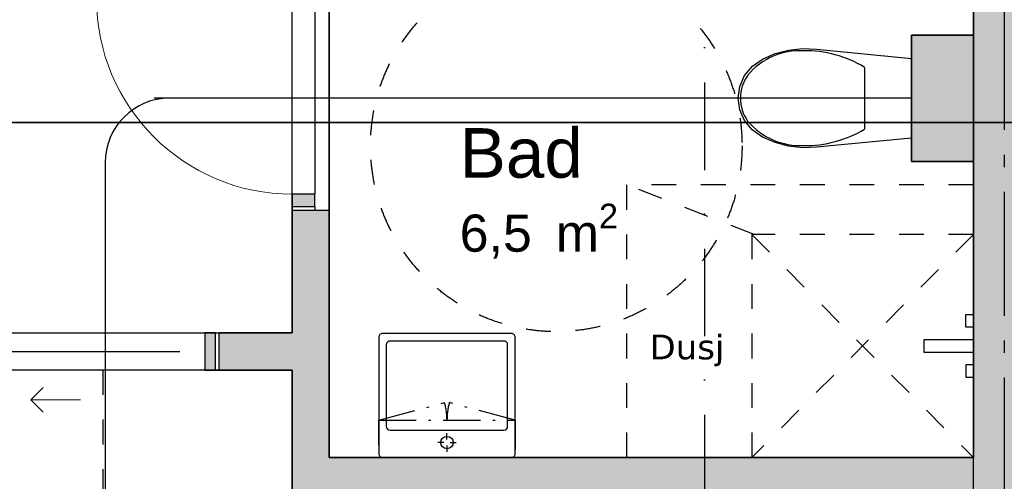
# Model space of a CAD drawing. Header units: millimetres. Extents: x 159314 to 204638, y 149488 to 189280.
# Tile 24 of 43: x 186683 to 190659, y 158485 to 160348. Entities that reach past the tile are written whole.
import ezdxf
from ezdxf.enums import TextEntityAlignment as Align

# ---------------------------------------------------------------- set-up
doc = ezdxf.new("R2010")
doc.units = ezdxf.units.MM
doc.header["$LTSCALE"] = 0.5
doc.header["$MEASUREMENT"] = 0
for name, pattern in [('Akselinje', [1500, 1000, -200, 100, -200]), ('Over snittplan', [520, 300, -100, 20, -100]), ('PLINE', [0]), ('Prikk & stiplet', [1340.555525, 705.555534, -352.777767, 0, -282.222223]), ('Stipling', [400, 200, -200])]:
    doc.linetypes.add(name, pattern=pattern)
for name, color, linetype in [('0(Nye konstruksjoner)', 7, 'Continuous'), ('24-- Innervegger (Skravur)(Nye konstruksjoner)', 7, 'Continuous'), ('24-- Innervegger(Nye konstruksjoner)', 7, 'Continuous'), ('244- Vinduer_ dører_ foldevegger(Nye konstruksjoner)', 7, 'Continuous'), ('26-- Yttertak(Nye konstruksjoner)', 7, 'Continuous'), ('274- Innredning og garnityr for våtrom(Nye konstruksjoner)', 7, 'Continuous'), ('315- Utstyr for sanitærinstallasjoner(Nye konstruksjoner)', 7, 'Continuous'), ('822- Modullinjer(Nye konstruksjoner)', 7, 'Continuous'), ('852- Snittmarkør', 7, 'Continuous'), ('862- M___Nettoareal(Nye konstruksjoner)', 7, 'Continuous'), ('862- M___Nettoareal(Polylinje)(Nye konstruksjoner)', 7, 'Continuous'), ('862- M___Nettoareal(Tekst)(Nye konstruksjoner)', 7, 'Continuous'), ('878- Annen overflate_visuell informasjon_snusirkler(Nye konstruksjoner)', 7, 'Continuous')]:
    doc.layers.add(name, color=color, linetype=linetype)
doc.layers.add('234- Vinduer_ dører_ porter(Nye konstruksjoner)', color=7, linetype='Continuous', lineweight=0)
doc.styles.add('GENERATED_STYLE_1', font='arial.ttf')
doc.styles.add('GENERATED_STYLE_2', font='verdana.ttf')
doc.styles.add('GENERATED_STYLE_4', font='arialbd.ttf')
doc.linetypes.add('Fasade_Snitt markør', pattern='A,0,[1,02 A 200 20 001 Plan 2. etasje1.Shx,S=3.174603,R=0,X=0,Y=0],-800,0', length=800)

# ---------------------------------------------------------------- blocks, each defined once
blk = doc.blocks.new('Leilighet 7_102_1_1', base_point=(184208.9, 153807))
at = {"layer": '862- M___Nettoareal(Polylinje)(Nye konstruksjoner)', "flags": 128}
blk.add_lwpolyline([(183018.9, 155333.7), (190533.9, 155333.7), (190533.9, 162833.7), (183018.9, 162833.7)], close=True, dxfattribs=at)
at = {"layer": '862- M___Nettoareal(Tekst)(Nye konstruksjoner)', "style": 'GENERATED_STYLE_1'}
for tag, height, p in [('DUMMY_861', 300, (185146.8, 154160.6)), ('ROOM_NAME', 300, (183271, 154092)), ('DUMMY_862', 150, (183271, 153689.2))]:
    blk.add_attdef(tag, text='', height=height, dxfattribs=at).set_placement(p, align=Align.TOP_LEFT)
blk = doc.blocks.new('Bad_103_23_1', base_point=(189160.5, 159535.7))
at = {"layer": '862- M___Nettoareal(Polylinje)(Nye konstruksjoner)', "linetype": 'PLINE', "flags": 128}
blk.add_lwpolyline([(187933.5, 161131.4), (187933.5, 158581), (190533.9, 158581), (190533.9, 159776), (190283.9, 159776), (190283.9, 160286), (190533.9, 160286), (190533.9, 161131.4)], close=True, dxfattribs=at)
at = {"layer": '862- M___Nettoareal(Tekst)(Nye konstruksjoner)', "insert": (188459.9, 159605.3), "char_height": 150, "attachment_point": 1, "style": 'GENERATED_STYLE_1'}
blk.add_mtext('\\A1;{\\pql;\\pt0,24100;\\fArial|b0|i0|c0|p0;\\W1.000000;6,5\\fArial|b0|i0|c0|p0;\\W1.000000;\\A1{\\H.66x;\\S^  ;}\\fArial|b0|i0|c0|p0;\\W1.000000; m\\fArial|b0|i0|c0|p0;\\W1.000000;\\A1{\\H.66x;\\S2^  ;}}', dxfattribs=at)
at = {"layer": '862- M___Nettoareal(Tekst)(Nye konstruksjoner)', "style": 'GENERATED_STYLE_1'}
for tag, height, p in [('DUMMY_861', 200, (188948, 159956)), ('ROOM_NAME', 200, (188459.9, 159910.3)), ('DUMMY_862', 150, (188459.9, 159641.7))]:
    blk.add_attdef(tag, text='', height=height, dxfattribs=at).set_placement(p, align=Align.TOP_LEFT)
blk = doc.blocks.new('Stue_kjøkken_101_24_1', base_point=(183390.9, 159234.5))
at = {"layer": '862- M___Nettoareal(Polylinje)(Nye konstruksjoner)', "linetype": 'PLINE', "flags": 128}
blk.add_lwpolyline([(183019.2, 155333.7), (187425.5, 155333.7), (190534.2, 155333.7), (190534.2, 158431), (187783.9, 158431), (187783.9, 158933.7), (183019.2, 158933.7)], close=True, dxfattribs=at)
at = {"layer": '862- M___Nettoareal(Tekst)(Nye konstruksjoner)', "style": 'GENERATED_STYLE_1'}
for tag, height, p in [('DUMMY_861', 200, (186225, 156358.7)), ('ROOM_NAME', 200, (184639.6, 156313)), ('DUMMY_862', 150, (184639.6, 156044.4))]:
    blk.add_attdef(tag, text='', height=height, dxfattribs=at).set_placement(p, align=Align.TOP_LEFT)
blk = doc.blocks.new('Entre_106_31_1', base_point=(186975.1, 161892.6))
at = {"layer": '862- M___Nettoareal(Polylinje)(Nye konstruksjoner)', "linetype": 'PLINE', "flags": 128}
blk.add_lwpolyline([(187783.5, 159083.7), (187783.5, 162833.7), (185678.9, 162833.7), (185678.9, 159083.7)], close=True, dxfattribs=at)
at = {"layer": '862- M___Nettoareal(Tekst)(Nye konstruksjoner)', "insert": (186707.8, 161134.4), "char_height": 150, "attachment_point": 1, "style": 'GENERATED_STYLE_1'}
blk.add_mtext('\\A1;{\\pql;\\pt0,24100;\\fArial|b0|i0|c0|p0;\\W1.000000;7,9\\fArial|b0|i0|c0|p0;\\W1.000000;\\A1{\\H.66x;\\S^  ;}\\fArial|b0|i0|c0|p0;\\W1.000000; m\\fArial|b0|i0|c0|p0;\\W1.000000;\\A1{\\H.66x;\\S2^  ;}}', dxfattribs=at)
at = {"layer": '862- M___Nettoareal(Tekst)(Nye konstruksjoner)', "style": 'GENERATED_STYLE_1'}
for tag, height, p in [('DUMMY_861', 200, (187363.4, 161485.1)), ('ROOM_NAME', 200, (186707.8, 161439.4)), ('DUMMY_862', 150, (186707.8, 161170.8))]:
    blk.add_attdef(tag, text='', height=height, dxfattribs=at).set_placement(p, align=Align.TOP_LEFT)
blk = doc.blocks.new('Dør[17]_1')
at = {"layer": '24-- Innervegger (Skravur)(Nye konstruksjoner)', "linetype": 'Continuous'}
for points in [[(187783.5, 160483.7), (187783.5, 160433.7), (187875.5, 160433.7), (187875.5, 160483.7)], [(187875.5, 159593.7), (187875.5, 159643.7), (187783.5, 159643.7), (187783.5, 159593.7)]]:
    blk.add_hatch(color=256, dxfattribs=at).paths.add_polyline_path(points)
at = {"layer": '234- Vinduer_ dører_ porter(Nye konstruksjoner)', "linetype": 'PLINE'}
blk.add_arc((187783.5, 160433.7), 790, 180, 270, dxfattribs=at)
at = {"layer": '244- Vinduer_ dører_ foldevegger(Nye konstruksjoner)', "linetype": 'PLINE'}
for p, q in [((187783.5, 159578.7), (187783.5, 160498.7)), ((187783.5, 160483.7), (187783.5, 160498.7)), ((187783.5, 160498.7), (187875.5, 160498.7)), ((187783.5, 160498.7), (187875.5, 160498.7)), ((187783.5, 160498.7), (187875.5, 160498.7)), ((187875.5, 160483.7), (187875.5, 160498.7)), ((187875.5, 160498.7), (187933.5, 160498.7)), ((187933.5, 159578.7), (187933.5, 160498.7)), ((187783.5, 160483.7), (187783.5, 160433.7)), ((187875.5, 160483.7), (187783.5, 160483.7)), ((187875.5, 160433.7), (187875.5, 160483.7)), ((187783.5, 160433.7), (186993.5, 160433.7)), ((187783.5, 159643.7), (187783.5, 160433.7)), ((187783.5, 160433.7), (187875.5, 160433.7)), ((187875.5, 160433.7), (187875.5, 159643.7)), ((187875.5, 159643.7), (187783.5, 159643.7)), ((187783.5, 159643.7), (187783.5, 159593.7)), ((187875.5, 159593.7), (187875.5, 159643.7)), ((187783.5, 159593.7), (187783.5, 159578.7)), ((187783.5, 159593.7), (187875.5, 159593.7)), ((187875.5, 159593.7), (187875.5, 159578.7)), ((187783.5, 159578.7), (187875.5, 159578.7)), ((187783.5, 159578.7), (187875.5, 159578.7)), ((187783.5, 159578.7), (187875.5, 159578.7)), ((187875.5, 159578.7), (187933.5, 159578.7))]:
    blk.add_line(p, q, dxfattribs=at)
blk = doc.blocks.new('Skyvedør med pocketkarm[20]_1')
at = {"layer": '24-- Innervegger (Skravur)(Nye konstruksjoner)', "linetype": 'Continuous'}
for points in [[(186583.5, 159033.7), (186626.5, 159033.7), (186626.5, 159083.7), (186583.5, 159083.7)], [(187473.5, 159083.7), (187430.5, 159083.7), (187430.5, 158933.7), (187473.5, 158933.7)], [(186583.5, 158933.7), (186626.5, 158933.7), (186626.5, 158983.7), (186583.5, 158983.7)]]:
    blk.add_hatch(color=256, dxfattribs=at).paths.add_polyline_path(points)
at = {"layer": '234- Vinduer_ dører_ porter(Nye konstruksjoner)', "linetype": 'PLINE'}
for p, q in [((186728.5, 158813.7), (186778.5, 158863.7)), ((186928.5, 158813.7), (186728.5, 158813.7)), ((186728.5, 158813.7), (186778.5, 158763.7))]:
    blk.add_line(p, q, dxfattribs=at)
at = {"layer": '244- Vinduer_ dører_ foldevegger(Nye konstruksjoner)', "linetype": 'PLINE'}
for p, q in [((186583.5, 159083.7), (186568.5, 159083.7)), ((186568.5, 159033.7), (186568.5, 159083.7)), ((186568.5, 159033.7), (186568.5, 159083.7)), ((186568.5, 159033.7), (186568.5, 159083.7)), ((186626.5, 159083.7), (186583.5, 159083.7)), ((186583.5, 159083.7), (186583.5, 159033.7)), ((186626.5, 159033.7), (186626.5, 159083.7)), ((187473.5, 159083.7), (187430.5, 159083.7)), ((187430.5, 159083.7), (187430.5, 158933.7)), ((187473.5, 159083.7), (187488.5, 159083.7)), ((187473.5, 158933.7), (187473.5, 159083.7)), ((187488.5, 158933.7), (187488.5, 159083.7)), ((187488.5, 158933.7), (187488.5, 159083.7)), ((187488.5, 158933.7), (187488.5, 159083.7)), ((186583.5, 159033.7), (186568.5, 159033.7)), ((186583.5, 159033.7), (186626.5, 159033.7)), ((186526.5, 159008.7), (187330.5, 159008.7)), ((186583.5, 158983.7), (186568.5, 158983.7)), ((186568.5, 158933.7), (186568.5, 158983.7)), ((186568.5, 158933.7), (186568.5, 158983.7)), ((186568.5, 158933.7), (186568.5, 158983.7)), ((186626.5, 158983.7), (186583.5, 158983.7)), ((186583.5, 158983.7), (186583.5, 158933.7)), ((186626.5, 158933.7), (186626.5, 158983.7)), ((186583.5, 158933.7), (186568.5, 158933.7)), ((186583.5, 158933.7), (186626.5, 158933.7)), ((187430.5, 158933.7), (187473.5, 158933.7)), ((187473.5, 158933.7), (187488.5, 158933.7))]:
    blk.add_line(p, q, dxfattribs=at)
blk = doc.blocks.new('WC[30]_1', base_point=(190283.9, 160031))
at = {"layer": '274- Innredning og garnityr for våtrom(Nye konstruksjoner)', "linetype": 'PLINE'}
for p, q in [((190094.7, 160155.7), (190094.6, 160031.2)), ((190094.6, 160031.2), (190094.5, 159906.7))]:
    blk.add_line(p, q, dxfattribs=at)
at = {"layer": '274- Innredning og garnityr for våtrom(Nye konstruksjoner)', "linetype": 'PLINE', "flags": 128}
blk.add_lwpolyline([(189787.8, 159837.8), (189733.4, 159852.1), (189682, 159873.9), (189641.4, 159903.1), (189610.2, 159940.9), (189590.6, 159984.7), (189583.9, 160031.7), (189590.7, 160078.6), (189610.4, 160122.3), (189641.6, 160160.1), (189682.3, 160189.3), (189733.7, 160211), (189788.1, 160225.1), (189844.3, 160231.3), (189900.8, 160229.5), (190284, 160192.1), (190283.7, 159869.9), (189900.5, 159833.2), (189843.9, 159831.5)], close=True, dxfattribs=at)
at = {"layer": '274- Innredning og garnityr for våtrom(Nye konstruksjoner)', "linetype": 'PLINE'}
for centre, major_axis, start_param, end_param in [((189832.8, 159929.2), (0.3, 293.6), 6.227458, 7.128046), ((189859.3, 159736.4), (0.5, 486), 5.753783, 6.306803), ((189744.9, 160030.6), (0.1, 158.3), 0.938292, 1.564935), ((189744.9, 160032.4), (0.1, 158.3), 1.576657, 2.203301), ((189833, 160133.7), (0.3, 293.6), 2.296735, 3.197324), ((189859.8, 160326.4), (0.5, 486), 3.117977, 3.670997)]:
    blk.add_ellipse(centre, major_axis=major_axis, ratio=0.957628, start_param=start_param, end_param=end_param, dxfattribs=at)
blk = doc.blocks.new('Dusjgarnityr[33]_1', base_point=(190533.9, 159031))
at = {"layer": '315- Utstyr for sanitærinstallasjoner(Nye konstruksjoner)', "linetype": 'PLINE'}
for p, q in [((190503.9, 159107.5), (190503.9, 159157.5)), ((190503.9, 159157.5), (190533.9, 159157.5)), ((190533.9, 159157.5), (190533.9, 159107.5)), ((190533.9, 159107.5), (190503.9, 159107.5)), ((190533.9, 158954.5), (190503.9, 158954.5)), ((190503.9, 158954.5), (190503.9, 158904.5)), ((190533.9, 158904.5), (190533.9, 158954.5)), ((190503.9, 158904.5), (190533.9, 158904.5))]:
    blk.add_line(p, q, dxfattribs=at)
at = {"layer": '315- Utstyr for sanitærinstallasjoner(Nye konstruksjoner)', "linetype": 'PLINE', "flags": 128}
blk.add_lwpolyline([(190533.9, 159056), (190333.9, 159056), (190333.9, 159006), (190533.9, 159006)], close=True, dxfattribs=at)
blk = doc.blocks.new('Standard grid marker[146]_1', base_point=(190658.9, 163603.2))
at = {"layer": '822- Modullinjer(Nye konstruksjoner)', "linetype": 'Akselinje'}
blk.add_line((190658.9, 163403.2), (190658.9, 150687.7), dxfattribs=at)
at = {"layer": '822- Modullinjer(Nye konstruksjoner)', "style": 'GENERATED_STYLE_4'}
blk.add_attdef('AC_MarkerText_1', text='', height=350, rotation=360, dxfattribs=at).set_placement((190658.9, 150162.7), align=Align.TOP_CENTER)
blk = doc.blocks.new('Servant[165]_1', base_point=(188408.5, 158581))
at = {"layer": '315- Utstyr for sanitærinstallasjoner(Nye konstruksjoner)', "linetype": 'PLINE'}
for p, q in [((188163.5, 159036), (188163.5, 158706)), ((188638.5, 159051), (188178.5, 159051)), ((188653.5, 158706), (188653.5, 159036)), ((188178.5, 158691), (188638.5, 158691)), ((188408.5, 158653.5), (188408.5, 158678.5)), ((188396, 158641), (188371, 158641)), ((188408.5, 158628.5), (188408.5, 158603.5)), ((188421, 158641), (188446, 158641))]:
    blk.add_line(p, q, dxfattribs=at)
at = {"layer": '315- Utstyr for sanitærinstallasjoner(Nye konstruksjoner)', "linetype": 'PLINE', "flags": 128}
for points in [[(188148.5, 158581), (188668.5, 158581, 0.414214), (188683.5, 158596), (188683.5, 159066, 0.414214), (188668.5, 159081), (188148.5, 159081, 0.414214), (188133.5, 159066), (188133.5, 158596, 0.414214)], [(188433.5, 158641, -1), (188383.5, 158641, -1)]]:
    blk.add_lwpolyline(points, format="xyb", close=True, dxfattribs=at)
at = {"layer": '315- Utstyr for sanitærinstallasjoner(Nye konstruksjoner)', "linetype": 'PLINE'}
for centre, start, end in [((188178.5, 159036), 90, 180), ((188638.5, 159036), 0, 90), ((188178.5, 158706), 180, 270), ((188638.5, 158706), 270, 0)]:
    blk.add_arc(centre, 15, start, end, dxfattribs=at)
blk = doc.blocks.new('Overskap 02[166]_1', base_point=(188133.5, 158731))
at = {"layer": '315- Utstyr for sanitærinstallasjoner(Nye konstruksjoner)', "linetype": 'Over snittplan'}
for p, q in [((188133.5, 158731), (188399.1, 158802.2)), ((188683.5, 158731), (188417.9, 158802.2))]:
    blk.add_line(p, q, dxfattribs=at)
at = {"layer": '315- Utstyr for sanitærinstallasjoner(Nye konstruksjoner)', "linetype": 'Over snittplan', "flags": 128}
blk.add_lwpolyline([(188133.5, 158731), (188683.5, 158731), (188683.5, 158581), (188133.5, 158581)], close=True, dxfattribs=at)
at = {"layer": '315- Utstyr for sanitærinstallasjoner(Nye konstruksjoner)', "linetype": 'Over snittplan'}
for centre, start, end in [((188133.5, 158731), 0, 15), ((188683.5, 158731), 165, 180)]:
    blk.add_arc(centre, 275, start, end, dxfattribs=at)

msp = doc.modelspace()

# ---------------------------------------------------------------- hatches: boundary and pattern name
at = {"layer": '24-- Innervegger (Skravur)(Nye konstruksjoner)', "linetype": 'Continuous'}
for points in [[(190783.9, 155333.7), (190783.9, 162833.7), (190533.9, 162833.7), (190533.9, 155333.7)], [(190783.9, 155333.7), (190783.9, 162833.7), (190533.9, 162833.7), (190533.9, 155333.7)], [(190283.9, 160286), (190283.9, 159776), (190533.9, 159776), (190533.9, 160286)], [(187783.5, 159578.7), (187783.5, 158581), (187933.5, 158581), (187933.5, 159578.7)], [(187488.5, 159083.7), (187488.5, 158933.7), (187783.5, 158933.7), (187783.5, 159083.7)], [(187933.5, 158581), (187783.5, 158431), (187933.5, 158431)], [(187933.5, 158581), (187783.5, 158581), (187783.5, 158431)], [(187933.5, 158431), (190533.9, 158431), (190533.9, 158581), (187933.5, 158581)]]:
    msp.add_hatch(color=256, dxfattribs=at).paths.add_polyline_path(points)

# ---------------------------------------------------------------- linework, layer by layer
at = {"layer": '0(Nye konstruksjoner)', "linetype": 'Fasade_Snitt markør'}
for p, q in [((190283.9, 160031.7), (187226.7, 160031.7)), ((187028.5, 159773.1), (187028.5, 158157))]:
    msp.add_line(p, q, dxfattribs=at)
msp.add_arc((187289.5, 159770.7), 261, 90, 180, dxfattribs=at)
at = {"layer": '24-- Innervegger(Nye konstruksjoner)', "linetype": 'PLINE'}
for p, q in [((187783.5, 159578.7), (187875.5, 159578.7)), ((187875.5, 159578.7), (187933.5, 159578.7)), ((187488.5, 158933.7), (187488.5, 159083.7))]:
    msp.add_line(p, q, dxfattribs=at)
at = {"layer": '24-- Innervegger(Nye konstruksjoner)', "linetype": 'PLINE', "flags": 128}
for points in [[(190533.9, 162833.7), (190533.9, 158581)], [(190533.9, 162833.7), (190533.9, 158581)], [(190283.9, 160286), (190283.9, 159776)], [(190533.9, 160286), (190283.9, 160286)], [(190533.9, 159776), (190533.9, 160286)], [(190283.9, 159776), (190533.9, 159776)], [(187783.5, 159578.7), (187783.5, 159083.7)], [(187933.5, 158581), (187933.5, 159578.7)], [(187783.5, 159083.7), (187488.5, 159083.7)], [(187488.5, 158933.7), (187783.5, 158933.7)], [(187783.5, 158933.7), (187783.5, 158431)], [(190533.9, 158581), (187933.5, 158581)]]:
    msp.add_lwpolyline(points, dxfattribs=at)
at = {"layer": '26-- Yttertak(Nye konstruksjoner)', "linetype": 'PLINE', "flags": 128}
for points in [[(182572.9, 159933.7), (198744.9, 159933.7)], [(198744.9, 159933.7), (182572.9, 159933.7)], [(182958.9, 159933.7), (198358.9, 159933.7)], [(198358.9, 159933.7), (182958.9, 159933.7)]]:
    msp.add_lwpolyline(points, dxfattribs=at)
at = {"layer": '315- Utstyr for sanitærinstallasjoner(Nye konstruksjoner)', "linetype": 'Stipling'}
for points in [[(190533.9, 159681), (189133.9, 159681), (189133.9, 158581)], [(189648.6, 159481), (189133.9, 159681)], [(189639.8, 159481), (190533.9, 158581), (190533.9, 159481), (189639.8, 158581)], [(190533.9, 159481), (189639.8, 159481), (189639.8, 158581)]]:
    msp.add_lwpolyline(points, dxfattribs=at)
at = {"layer": '852- Snittmarkør', "linetype": 'Prikk & stiplet'}
msp.add_line((189448.9, 187579.6), (189448.9, 151137.7), dxfattribs=at)
at = {"layer": '878- Annen overflate_visuell informasjon_snusirkler(Nye konstruksjoner)', "linetype": 'Stipling'}
msp.add_lwpolyline([(187018.9, 158933.7), (187018.9, 156115.8)], dxfattribs=at)
msp.add_circle((188849.9, 159838.8), 750, dxfattribs=at)

# ---------------------------------------------------------------- block references
at = {"layer": '244- Vinduer_ dører_ foldevegger(Nye konstruksjoner)', "linetype": 'PLINE'}
for name in ['Dør[17]_1', 'Skyvedør med pocketkarm[20]_1']:
    msp.add_blockref(name, (0, 0), dxfattribs=at)
at = {"layer": '274- Innredning og garnityr for våtrom(Nye konstruksjoner)', "linetype": 'PLINE'}
msp.add_blockref('WC[30]_1', (190283.9, 160031), dxfattribs=at)
at = {"layer": '315- Utstyr for sanitærinstallasjoner(Nye konstruksjoner)', "linetype": 'PLINE'}
for name, p in [('Dusjgarnityr[33]_1', (190533.9, 159031)), ('Servant[165]_1', (188408.5, 158581))]:
    msp.add_blockref(name, p, dxfattribs=at)
at = {"layer": '315- Utstyr for sanitærinstallasjoner(Nye konstruksjoner)', "linetype": 'Over snittplan'}
msp.add_blockref('Overskap 02[166]_1', (188133.5, 158731), dxfattribs=at)
at = {"layer": '822- Modullinjer(Nye konstruksjoner)', "linetype": 'PLINE'}
msp.add_blockref('Standard grid marker[146]_1', (190658.9, 163603.2), dxfattribs=at)
at = {"layer": '862- M___Nettoareal(Nye konstruksjoner)', "linetype": 'Continuous'}
for name, p in [('Leilighet 7_102_1_1', (184208.9, 153807)), ('Stue_kjøkken_101_24_1', (183390.9, 159234.5))]:
    msp.add_blockref(name, p, dxfattribs=at)
ref = msp.add_blockref('Entre_106_31_1', (186975.1, 161892.6), dxfattribs=at)
ref.add_attrib('ROOM_NAME', 'Entre', dxfattribs={"layer": '862- M___Nettoareal(Tekst)(Nye konstruksjoner)', "color": 7, "height": 200, "style": 'GENERATED_STYLE_1'}).set_placement((186707.8, 161439.4), align=Align.TOP_LEFT)
ref = msp.add_blockref('Bad_103_23_1', (189160.5, 159535.7), dxfattribs=at)
ref.add_attrib('ROOM_NAME', 'Bad', dxfattribs={"layer": '862- M___Nettoareal(Tekst)(Nye konstruksjoner)', "color": 7, "height": 200, "style": 'GENERATED_STYLE_1'}).set_placement((188459.9, 159910.3), align=Align.TOP_LEFT)

# ---------------------------------------------------------------- texts
at = {"layer": '0(Nye konstruksjoner)', "linetype": 'Continuous', "insert": (189226.4, 158948.4), "char_height": 100, "attachment_point": 7, "style": 'GENERATED_STYLE_2'}
msp.add_mtext('\\A1;{\\pql;\\fVerdana|b0|i0|c0|p0;\\W1.000000;Dusj}', dxfattribs=at)

doc.saveas('drawing.dxf')
